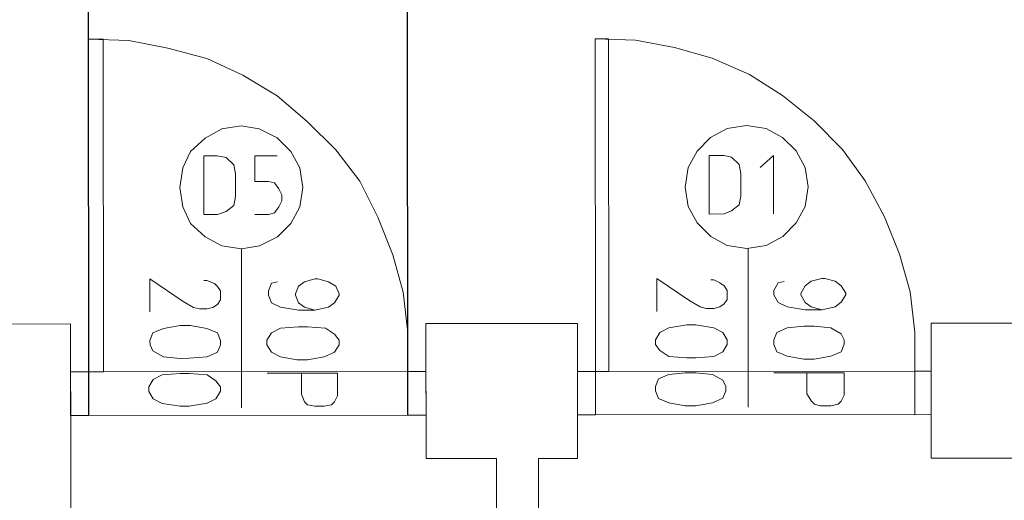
# Model space of a CAD drawing. Header units: inches. Extents: x -5850 to 5646, y 8947 to 13007.
# Tile 34 of 256: x -3729 to -3451, y 9860 to 9995. Entities that reach past the tile are written whole.
import ezdxf

# ---------------------------------------------------------------- set-up
doc = ezdxf.new("R2010")
doc.units = ezdxf.units.IN
doc.header["$MEASUREMENT"] = 0
doc.layers.add('at_Entity', color=7, linetype='Continuous')
doc.layers.add('at_Rect', color=7, linetype='Continuous')
doc.dimstyles.get("Standard").update_dxf_attribs({"dimtxt": 4, "dimasz": 0.18, "dimexe": 0.18, "dimexo": 0.0625, "dimgap": 0.09, "dimtad": 0, "dimtih": 1, "dimtoh": 1, "dimdec": 0, "dimzin": 0, "dimdsep": 46, "dimtxsty": 'Standard', "dimcen": 0.09, "dimadec": 0, "dimazin": 0, "dimtfac": 1, "dimtdec": 0, "dimtofl": 0, "dimtmove": 0, "dimatfit": 3, "dimfxl": 1, "dimtolj": 1, "dimtzin": 0, "dimarcsym": 0})

# ---------------------------------------------------------------- blocks, each defined once
blk = doc.blocks.new('*D1')
at = {"color": 0, "lineweight": -2, "transparency": 16777216}
for p, q in [((-3709.29, 9883.54), (-3709.41, 10015.23)), ((-3709.23, 10015.06), (-3667.53, 10015.09)), ((-3619.64, 10015.14), (-3661.35, 10015.1)), ((-3619.35, 9883.62), (-3619.46, 10015.32))]:
    blk.add_line(p, q, dxfattribs=at)
at = {"color": 0, "transparency": 16777216}
for points in [[(-3709.23, 10015.09), (-3709.23, 10015.03), (-3709.41, 10015.05)], [(-3619.64, 10015.11), (-3619.64, 10015.17), (-3619.46, 10015.14)]]:
    blk.add_solid(points, dxfattribs=at)
at = {"layer": 'Defpoints', "color": 0, "transparency": 16777216}
for p in [(-3709.41, 10015.05), (-3709.29, 9883.48), (-3619.35, 9883.56)]:
    blk.add_point(p, dxfattribs=at)
at = {"color": 0, "lineweight": 20, "transparency": 16777216, "insert": (-3664.44, 10015.1), "char_height": 4, "attachment_point": 5}
blk.add_mtext('\\A1;90', dxfattribs=at)

msp = doc.modelspace()

# ---------------------------------------------------------------- linework, layer by layer
at = {"layer": 'at_Entity', "color": 7, "lineweight": 20}
for p, q in [((-3698.01, 9989.09), (-3709.39, 9989.5)), ((-3687.02, 9986.99), (-3698.01, 9989.09)), ((-3555.26, 9989.22), (-3566.63, 9989.63)), ((-3544.27, 9987.12), (-3555.26, 9989.22)), ((-3676.04, 9984.04), (-3687.02, 9986.99)), ((-3533.67, 9984.17), (-3544.27, 9987.12)), ((-3665.88, 9979.4), (-3676.04, 9984.04)), ((-3523.13, 9979.53), (-3533.67, 9984.17)), ((-3656.18, 9973.49), (-3665.88, 9979.4)), ((-3513.81, 9973.62), (-3523.13, 9979.53)), ((-3647.75, 9966.33), (-3656.18, 9973.49)), ((-3504.94, 9966.45), (-3513.81, 9973.62)), ((-3496.9, 9958.44), (-3504.94, 9966.45)), ((-3671.78, 9964.19), (-3676.46, 9961.65)), ((-3666.32, 9965.04), (-3671.78, 9964.19)), ((-3661.24, 9964.2), (-3666.32, 9965.04)), ((-3656.16, 9961.67), (-3661.24, 9964.2)), ((-3639.71, 9958.31), (-3647.75, 9966.33)), ((-3529.47, 9964.32), (-3534.1, 9961.78)), ((-3523.95, 9965.16), (-3529.47, 9964.32)), ((-3518.48, 9964.33), (-3523.95, 9965.16)), ((-3513.8, 9961.8), (-3518.48, 9964.33)), ((-3676.46, 9961.65), (-3680.64, 9957.85)), ((-3652.37, 9957.87), (-3656.16, 9961.67)), ((-3534.1, 9961.78), (-3537.89, 9957.97)), ((-3510, 9958), (-3513.8, 9961.8)), ((-3632.9, 9949.44), (-3639.71, 9958.31)), ((-3490.57, 9949.57), (-3496.9, 9958.44)), ((-3680.64, 9957.85), (-3682.76, 9953.2)), ((-3673.06, 9956.59), (-3676.85, 9956.58)), ((-3676.85, 9956.58), (-3676.83, 9940.11)), ((-3670.55, 9956.17), (-3673.06, 9956.59)), ((-3668.43, 9954.06), (-3670.55, 9956.17)), ((-3662.51, 9949.42), (-3662.52, 9956.6)), ((-3662.52, 9956.6), (-3656.16, 9956.6)), ((-3649.8, 9953.23), (-3652.37, 9957.87)), ((-3537.89, 9957.97), (-3540.45, 9953.33)), ((-3530.3, 9956.72), (-3534.48, 9956.71)), ((-3534.48, 9956.71), (-3534.47, 9940.23)), ((-3528.18, 9956.29), (-3530.3, 9956.72)), ((-3526.06, 9954.18), (-3528.18, 9956.29)), ((-3516.36, 9956.73), (-3520.15, 9953.35)), ((-3516.34, 9940.25), (-3516.36, 9956.73)), ((-3507.49, 9953.36), (-3510, 9958)), ((-3682.76, 9953.2), (-3683.59, 9947.71)), ((-3667.98, 9951.52), (-3668.43, 9954.06)), ((-3648.96, 9947.74), (-3649.8, 9953.23)), ((-3540.45, 9953.33), (-3541.28, 9947.83)), ((-3525.61, 9951.65), (-3526.06, 9954.18)), ((-3506.65, 9947.86), (-3507.49, 9953.36)), ((-3667.97, 9945.18), (-3667.98, 9951.52)), ((-3525.61, 9945.31), (-3525.61, 9951.65)), ((-3683.59, 9947.71), (-3682.75, 9942.21)), ((-3658.66, 9949.42), (-3662.51, 9949.42)), ((-3656.99, 9949), (-3658.66, 9949.42)), ((-3655.71, 9947.31), (-3656.99, 9949)), ((-3654.87, 9945.62), (-3655.71, 9947.31)), ((-3649.79, 9942.24), (-3648.96, 9947.74)), ((-3627.87, 9939.31), (-3632.9, 9949.44)), ((-3541.28, 9947.83), (-3540.44, 9942.34)), ((-3507.48, 9942.37), (-3506.65, 9947.86)), ((-3485.07, 9939.44), (-3490.57, 9949.57)), ((-3668.42, 9942.65), (-3667.97, 9945.18)), ((-3654.87, 9943.93), (-3654.87, 9945.62)), ((-3526.05, 9942.78), (-3525.61, 9945.31)), ((-3682.75, 9942.21), (-3680.62, 9937.57)), ((-3670.53, 9940.96), (-3668.42, 9942.65)), ((-3656.98, 9940.55), (-3655.7, 9942.24)), ((-3655.7, 9942.24), (-3654.87, 9943.93)), ((-3652.35, 9937.6), (-3649.79, 9942.24)), ((-3540.44, 9942.34), (-3537.87, 9937.7)), ((-3528.17, 9941.09), (-3526.05, 9942.78)), ((-3509.99, 9937.72), (-3507.48, 9942.37)), ((-3676.83, 9940.11), (-3673.04, 9940.11)), ((-3673.04, 9940.11), (-3670.53, 9940.96)), ((-3662.5, 9940.12), (-3658.65, 9940.12)), ((-3658.65, 9940.12), (-3656.98, 9940.55)), ((-3623.62, 9928.75), (-3627.87, 9939.31)), ((-3534.47, 9940.23), (-3530.29, 9940.24)), ((-3530.29, 9940.24), (-3528.17, 9941.09)), ((-3480.84, 9928.88), (-3485.07, 9939.44)), ((-3680.62, 9937.57), (-3676.44, 9933.77)), ((-3656.14, 9933.79), (-3652.35, 9937.6)), ((-3537.87, 9937.7), (-3534.07, 9933.9)), ((-3513.77, 9933.92), (-3509.99, 9937.72)), ((-3676.44, 9933.77), (-3671.75, 9931.24)), ((-3661.21, 9931.25), (-3656.14, 9933.79)), ((-3534.07, 9933.9), (-3529.44, 9931.37)), ((-3518.46, 9931.38), (-3513.77, 9933.92)), ((-3671.75, 9931.24), (-3666.29, 9930.4)), ((-3666.29, 9930.4), (-3661.21, 9931.25)), ((-3666.25, 9885.63), (-3666.29, 9930.4)), ((-3529.44, 9931.37), (-3523.92, 9930.53)), ((-3523.92, 9930.53), (-3518.46, 9931.38)), ((-3523.49, 9885.76), (-3523.53, 9930.53)), ((-3620.66, 9918.2), (-3623.62, 9928.75)), ((-3477.87, 9918.32), (-3480.84, 9928.88)), ((-3539.97, 9915.73), (-3549.28, 9922.06)), ((-3549.28, 9922.06), (-3549.28, 9912.77)), ((-3505.73, 9921.26), (-3502.78, 9922.1)), ((-3502.78, 9922.1), (-3501.94, 9922.1)), ((-3501.94, 9922.1), (-3498.98, 9921.26)), ((-3682.72, 9915.6), (-3692.04, 9921.93)), ((-3692.04, 9921.93), (-3692.03, 9912.64)), ((-3676.82, 9921.53), (-3675.98, 9921.53)), ((-3675.98, 9921.53), (-3673.86, 9920.68)), ((-3673.86, 9920.68), (-3673.02, 9919.83)), ((-3673.02, 9919.83), (-3672.19, 9918.57)), ((-3658.64, 9918.58), (-3657.8, 9920.7)), ((-3657.8, 9920.7), (-3656.13, 9921.12)), ((-3651.05, 9917.75), (-3650.22, 9919.85)), ((-3650.22, 9919.85), (-3648.54, 9921.13)), ((-3648.54, 9921.13), (-3645.59, 9921.97)), ((-3645.59, 9921.97), (-3644.7, 9921.97)), ((-3644.7, 9921.97), (-3641.74, 9921.13)), ((-3641.74, 9921.13), (-3639.68, 9919.86)), ((-3639.68, 9919.86), (-3638.78, 9917.76)), ((-3534.06, 9921.65), (-3533.22, 9921.65)), ((-3533.22, 9921.65), (-3531.49, 9920.81)), ((-3531.49, 9920.81), (-3530.27, 9919.96)), ((-3530.27, 9919.96), (-3529.43, 9918.7)), ((-3516.33, 9918.71), (-3515.04, 9920.82)), ((-3515.04, 9920.82), (-3513.37, 9921.25)), ((-3508.68, 9917.87), (-3507.46, 9919.98)), ((-3507.46, 9919.98), (-3505.73, 9921.26)), ((-3498.98, 9921.26), (-3497.31, 9919.99)), ((-3497.31, 9919.99), (-3496.04, 9917.88)), ((-3672.19, 9918.57), (-3672.18, 9916.04)), ((-3658.63, 9917.32), (-3658.64, 9918.58)), ((-3657.8, 9915.2), (-3658.63, 9917.32)), ((-3651.05, 9917.32), (-3651.05, 9917.75)), ((-3650.21, 9915.21), (-3651.05, 9917.32)), ((-3638.78, 9917.33), (-3640.06, 9915.22)), ((-3638.78, 9917.76), (-3638.78, 9917.33)), ((-3619.37, 9906.79), (-3620.66, 9918.2)), ((-3529.43, 9918.7), (-3529.43, 9916.16)), ((-3516.32, 9917.44), (-3516.33, 9918.71)), ((-3515.04, 9915.33), (-3516.32, 9917.44)), ((-3508.68, 9917.45), (-3508.68, 9917.87)), ((-3507.46, 9915.34), (-3508.68, 9917.45)), ((-3496.04, 9917.46), (-3497.31, 9915.35)), ((-3496.04, 9917.88), (-3496.04, 9917.46)), ((-3476.6, 9906.92), (-3477.87, 9918.32)), ((-3679.77, 9913.92), (-3682.72, 9915.6)), ((-3678.09, 9913.49), (-3679.77, 9913.92)), ((-3674.3, 9913.92), (-3675.97, 9913.5)), ((-3673.02, 9914.77), (-3674.3, 9913.92)), ((-3672.18, 9916.04), (-3673.02, 9914.77)), ((-3655.29, 9913.94), (-3657.8, 9915.2)), ((-3650.21, 9913.1), (-3655.29, 9913.94)), ((-3648.54, 9913.95), (-3650.21, 9915.21)), ((-3645.58, 9913.11), (-3648.54, 9913.95)), ((-3641.73, 9913.95), (-3645.58, 9913.11)), ((-3640.06, 9915.22), (-3641.73, 9913.95)), ((-3537.01, 9914.04), (-3539.97, 9915.73)), ((-3535.34, 9913.62), (-3537.01, 9914.04)), ((-3531.49, 9914.05), (-3533.22, 9913.62)), ((-3530.26, 9914.9), (-3531.49, 9914.05)), ((-3529.43, 9916.16), (-3530.26, 9914.9)), ((-3512.53, 9914.07), (-3515.04, 9915.33)), ((-3507.45, 9913.23), (-3512.53, 9914.07)), ((-3505.73, 9914.07), (-3507.46, 9915.34)), ((-3502.77, 9913.23), (-3505.73, 9914.07)), ((-3498.98, 9914.08), (-3502.77, 9913.23)), ((-3497.31, 9915.35), (-3498.98, 9914.08)), ((-3675.97, 9913.5), (-3678.09, 9913.49)), ((-3645.58, 9913.11), (-3650.21, 9913.1)), ((-3533.22, 9913.62), (-3535.34, 9913.62)), ((-3502.77, 9913.23), (-3507.45, 9913.23)), ((-3765.08, 9909.2), (-3714.39, 9909.24)), ((-3714.36, 9871.22), (-3714.39, 9909.24)), ((-3683.55, 9908.84), (-3688.24, 9908)), ((-3680.6, 9908.85), (-3683.55, 9908.84)), ((-3675.97, 9908.01), (-3680.6, 9908.85)), ((-3650.21, 9908.45), (-3655.28, 9908.03)), ((-3647.7, 9908.45), (-3650.21, 9908.45)), ((-3642.62, 9908.04), (-3647.7, 9908.45)), ((-3614.29, 9909.33), (-3571.63, 9909.37)), ((-3614.26, 9871.31), (-3614.29, 9909.33)), ((-3571.6, 9871.35), (-3571.63, 9909.37)), ((-3545.87, 9908.13), (-3548.38, 9906.85)), ((-3540.8, 9908.97), (-3545.87, 9908.13)), ((-3538.29, 9908.97), (-3540.8, 9908.97)), ((-3533.21, 9908.14), (-3538.29, 9908.97)), ((-3530.65, 9906.87), (-3533.21, 9908.14)), ((-3512.52, 9908.16), (-3515.48, 9906.88)), ((-3507.84, 9908.58), (-3512.52, 9908.16)), ((-3504.88, 9908.58), (-3507.84, 9908.58)), ((-3500.26, 9908.17), (-3504.88, 9908.58)), ((-3497.3, 9906.48), (-3500.26, 9908.17)), ((-3471.95, 9909.46), (-3360.02, 9909.56)), ((-3471.92, 9871.44), (-3471.95, 9909.46)), ((-3691.19, 9906.72), (-3692.03, 9904.62)), ((-3688.24, 9908), (-3691.19, 9906.72)), ((-3673.01, 9906.74), (-3675.97, 9908.01)), ((-3672.17, 9904.63), (-3673.01, 9906.74)), ((-3657.79, 9906.75), (-3659.07, 9904.65)), ((-3655.28, 9908.03), (-3657.79, 9906.75)), ((-3640.05, 9906.35), (-3642.62, 9908.04)), ((-3638.77, 9904.66), (-3640.05, 9906.35)), ((-3619.36, 9895.81), (-3619.37, 9906.79)), ((-3548.38, 9906.85), (-3549.66, 9904.74)), ((-3529.42, 9904.76), (-3530.65, 9906.87)), ((-3515.48, 9906.88), (-3516.31, 9904.77)), ((-3496.45, 9904.79), (-3497.3, 9906.48)), ((-3476.59, 9895.94), (-3476.6, 9906.92)), ((-3692.03, 9904.62), (-3692.02, 9903.34)), ((-3692.02, 9903.34), (-3691.19, 9901.66)), ((-3673.01, 9901.25), (-3672.17, 9903.36)), ((-3672.17, 9903.36), (-3672.17, 9904.63)), ((-3659.07, 9904.65), (-3659.07, 9903.37)), ((-3659.07, 9903.37), (-3657.78, 9901.27)), ((-3640.05, 9901.28), (-3638.77, 9903.39)), ((-3638.77, 9903.39), (-3638.77, 9904.66)), ((-3549.66, 9904.74), (-3549.66, 9903.47)), ((-3549.66, 9903.47), (-3548.37, 9901.78)), ((-3530.64, 9901.38), (-3529.42, 9903.49)), ((-3529.42, 9903.49), (-3529.42, 9904.76)), ((-3516.31, 9904.77), (-3516.31, 9903.5)), ((-3516.31, 9903.5), (-3515.47, 9901.39)), ((-3497.29, 9901.41), (-3496.45, 9903.52)), ((-3496.45, 9903.52), (-3496.45, 9904.79)), ((-3691.19, 9901.66), (-3688.23, 9899.97)), ((-3688.23, 9899.97), (-3683.54, 9899.55)), ((-3681.04, 9899.56), (-3675.96, 9899.99)), ((-3675.96, 9899.99), (-3673.01, 9901.25)), ((-3657.78, 9901.27), (-3655.27, 9900)), ((-3655.27, 9900), (-3650.64, 9899.16)), ((-3647.69, 9899.16), (-3643, 9900.01)), ((-3643, 9900.01), (-3640.05, 9901.28)), ((-3548.37, 9901.78), (-3545.86, 9900.1)), ((-3545.86, 9900.1), (-3540.79, 9899.68)), ((-3538.28, 9899.68), (-3533.21, 9900.11)), ((-3533.21, 9900.11), (-3530.64, 9901.38)), ((-3515.47, 9901.39), (-3512.52, 9900.13)), ((-3512.52, 9900.13), (-3507.83, 9899.29)), ((-3504.88, 9899.29), (-3500.25, 9900.14)), ((-3500.25, 9900.14), (-3497.29, 9901.41)), ((-3683.54, 9899.55), (-3681.04, 9899.56)), ((-3650.64, 9899.16), (-3647.69, 9899.16)), ((-3540.79, 9899.68), (-3538.28, 9899.68)), ((-3507.83, 9899.29), (-3504.88, 9899.29)), ((-3714.38, 9895.72), (-3709.3, 9895.73)), ((-3714.37, 9883.47), (-3714.38, 9895.72)), ((-3709.3, 9895.73), (-3709.29, 9883.48)), ((-3688.62, 9894.9), (-3691.18, 9893.63)), ((-3683.54, 9895.33), (-3688.62, 9894.9)), ((-3681.03, 9895.33), (-3683.54, 9895.33)), ((-3675.96, 9894.92), (-3681.03, 9895.33)), ((-3673.45, 9893.23), (-3675.96, 9894.92)), ((-3659.06, 9895.35), (-3639.21, 9895.37)), ((-3649.35, 9889.45), (-3649.36, 9895.36)), ((-3639.21, 9895.37), (-3639.2, 9889.03)), ((-3614.28, 9895.81), (-3619.36, 9895.81)), ((-3619.36, 9895.81), (-3619.35, 9883.56)), ((-3614.27, 9883.56), (-3614.28, 9895.81)), ((-3571.62, 9895.85), (-3566.55, 9895.86)), ((-3571.61, 9883.6), (-3571.62, 9895.85)), ((-3566.55, 9895.86), (-3566.54, 9883.6)), ((-3545.86, 9895.03), (-3548.81, 9893.76)), ((-3541.23, 9895.45), (-3545.86, 9895.03)), ((-3538.28, 9895.46), (-3541.23, 9895.45)), ((-3533.59, 9895.04), (-3538.28, 9895.46)), ((-3530.63, 9893.36), (-3533.59, 9895.04)), ((-3516.3, 9895.48), (-3496.44, 9895.49)), ((-3506.99, 9889.57), (-3506.99, 9895.49)), ((-3496.44, 9895.49), (-3496.44, 9889.16)), ((-3471.94, 9895.94), (-3476.59, 9895.94)), ((-3476.59, 9895.94), (-3476.58, 9883.68)), ((-3471.93, 9883.69), (-3471.94, 9895.94)), ((-3691.18, 9893.63), (-3692.4, 9891.52)), ((-3692.4, 9891.52), (-3692.4, 9890.25)), ((-3672.16, 9891.53), (-3673.45, 9893.23)), ((-3672.16, 9890.27), (-3672.16, 9891.53)), ((-3548.81, 9893.76), (-3549.65, 9891.64)), ((-3549.65, 9891.64), (-3549.65, 9890.38)), ((-3529.8, 9891.66), (-3530.63, 9893.36)), ((-3529.79, 9890.4), (-3529.8, 9891.66)), ((-3692.4, 9890.25), (-3691.17, 9888.14)), ((-3673.44, 9888.16), (-3672.16, 9890.27)), ((-3648.51, 9887.33), (-3649.35, 9889.45)), ((-3639.2, 9889.03), (-3640.04, 9887.34)), ((-3549.65, 9890.38), (-3548.81, 9888.27)), ((-3530.63, 9888.29), (-3529.79, 9890.4)), ((-3505.7, 9887.46), (-3506.99, 9889.57)), ((-3496.44, 9889.16), (-3497.28, 9887.47)), ((-3691.17, 9888.14), (-3688.61, 9886.87)), ((-3688.61, 9886.87), (-3683.53, 9886.04)), ((-3683.53, 9886.04), (-3681.02, 9886.04)), ((-3681.02, 9886.04), (-3675.95, 9886.89)), ((-3675.95, 9886.89), (-3673.44, 9888.16)), ((-3647.68, 9886.49), (-3648.51, 9887.33)), ((-3645.56, 9886.07), (-3647.68, 9886.49)), ((-3642.99, 9886.07), (-3645.56, 9886.07)), ((-3640.87, 9886.49), (-3642.99, 9886.07)), ((-3640.04, 9887.34), (-3640.87, 9886.49)), ((-3548.81, 9888.27), (-3545.85, 9887)), ((-3545.85, 9887), (-3541.22, 9886.16)), ((-3541.22, 9886.16), (-3538.27, 9886.17)), ((-3538.27, 9886.17), (-3533.58, 9887.01)), ((-3533.58, 9887.01), (-3530.63, 9888.29)), ((-3504.86, 9886.62), (-3505.7, 9887.46)), ((-3503.19, 9886.2), (-3504.86, 9886.62)), ((-3500.24, 9886.2), (-3503.19, 9886.2)), ((-3498.12, 9886.62), (-3500.24, 9886.2)), ((-3497.28, 9887.47), (-3498.12, 9886.62)), ((-3709.29, 9883.48), (-3714.37, 9883.47)), ((-3619.35, 9883.56), (-3614.27, 9883.56)), ((-3566.54, 9883.6), (-3571.61, 9883.6)), ((-3476.58, 9883.68), (-3471.93, 9883.69)), ((-3713.91, 9375.33), (-3714.36, 9871.22)), ((-3594.41, 9871.33), (-3614.26, 9871.31)), ((-3594.22, 9659.71), (-3594.41, 9871.33)), ((-3582.59, 9871.34), (-3571.6, 9871.35)), ((-3582.4, 9659.72), (-3582.59, 9871.34)), ((-3471.92, 9871.44), (-3398, 9871.5))]:
    msp.add_line(p, q, dxfattribs=at)
at = {"layer": 'at_Rect', "color": 7, "lineweight": 20}
for p, q in [((-3709.43, 9989.5), (-3705.21, 9989.51)), ((-3709.43, 9989.5), (-3709.35, 9895.73)), ((-3705.12, 9895.73), (-3705.21, 9989.51)), ((-3566.64, 9989.63), (-3562.84, 9989.63)), ((-3566.64, 9989.63), (-3566.56, 9895.86)), ((-3562.76, 9895.86), (-3562.84, 9989.63)), ((-3705.12, 9895.73), (-3709.35, 9895.73)), ((-3562.76, 9895.86), (-3566.56, 9895.86))]:
    msp.add_line(p, q, dxfattribs=at)
at = {"layer": 'at_Rect', "color": 6, "lineweight": 20}
for p, q in [((-3714.39, 9895.72), (-3614.28, 9895.81)), ((-3714.39, 9895.72), (-3714.38, 9883.47)), ((-3614.27, 9883.56), (-3614.28, 9895.81)), ((-3571.62, 9895.85), (-3471.94, 9895.94)), ((-3571.62, 9895.85), (-3571.61, 9883.6)), ((-3471.93, 9883.69), (-3471.94, 9895.94)), ((-3614.27, 9883.56), (-3714.38, 9883.47)), ((-3471.93, 9883.69), (-3571.61, 9883.6))]:
    msp.add_line(p, q, dxfattribs=at)

# ---------------------------------------------------------------- dimensions: what is measured, and where the dimension line sits
at = {"lineweight": 20}
dim = msp.add_aligned_dim(p1=(-3619.35, 9883.56), p2=(-3709.29, 9883.48), distance=-131.58, dimstyle='Standard', dxfattribs=at)
dim.commit()
dim.dimension.update_dxf_attribs({"geometry": '*D1', "text_midpoint": (-3664.44, 10015.1)})

doc.saveas('drawing.dxf')
